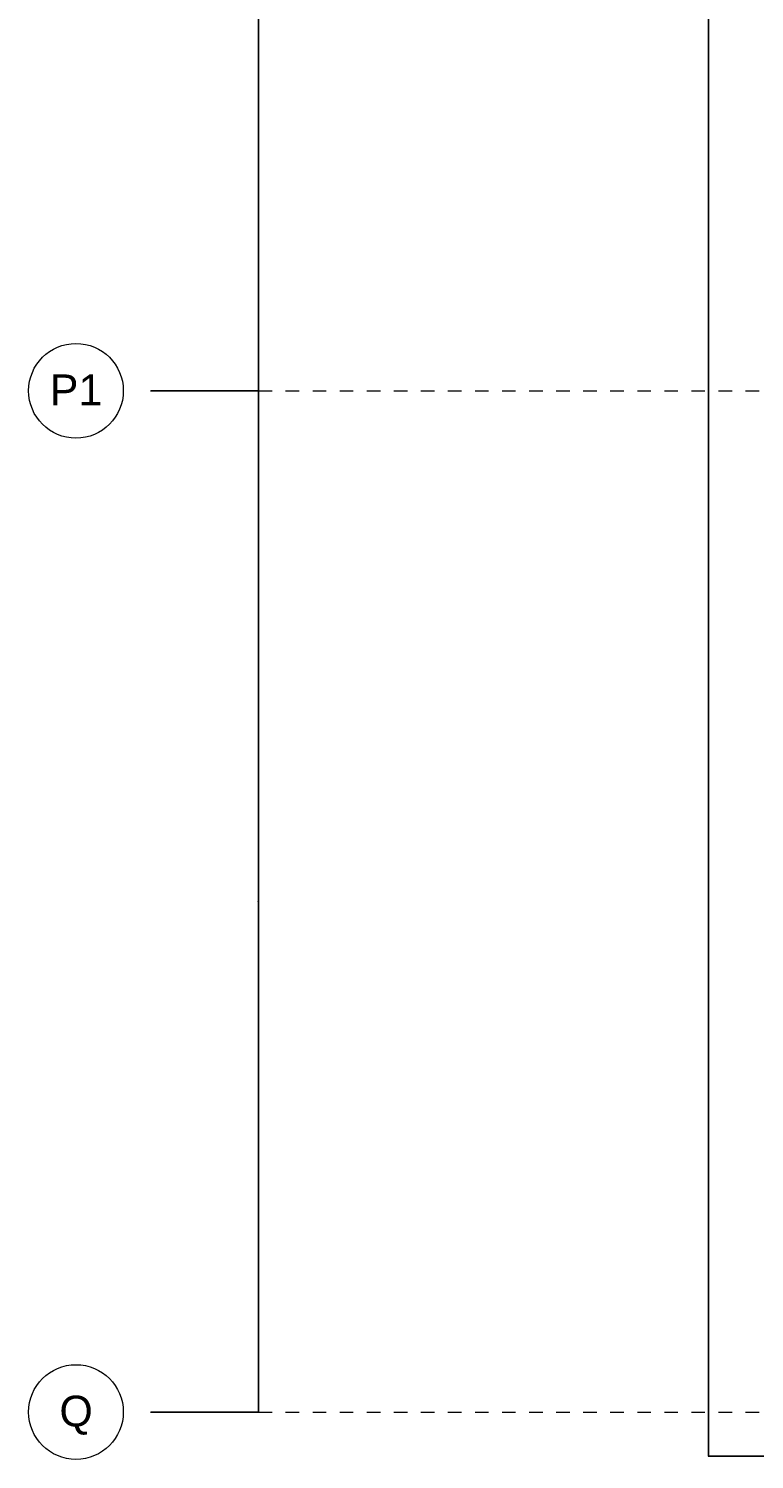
# Model space of a CAD drawing. Header units: metres. Extents: x -13 to 93, y -119 to 25.
# Tile 2 of 175: x -10.32 to -4.96, y -112.1 to -101.52. Entities that reach past the tile are written whole.
import ezdxf

# ---------------------------------------------------------------- set-up
doc = ezdxf.new("R2010")
doc.units = ezdxf.units.M
doc.header["$LTSCALE"] = 0.00508
doc.header["$PDMODE"] = 1
doc.header["$PDSIZE"] = -2
doc.linetypes.add('STYLE_06', pattern=[1.0537, 0.590515, -0.19684, 0.069505, -0.19684])
doc.layers.get('0').update_dxf_attribs({"lineweight": 18})
for name, color, linetype, lineweight in [('Bemaßung', 7, 'Continuous', 18), ('Bemaßung-Achsen', 7, 'Continuous', 18), ('Plan-Achse', 1, 'STYLE_06', 18), ('Plan-Achsen-Text', 1, 'Continuous', 18)]:
    doc.layers.add(name, color=color, linetype=linetype, lineweight=lineweight)
doc.layers.get('0').freeze()
doc.styles.add('Arial', font='ARIAL.TTF')
doc.dimstyles.new('MTZ_200', dxfattribs={"dimtxt": 0.075762, "dimasz": 0.000706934, "dimexe": 0.001, "dimexo": 0.003, "dimgap": 0.0001, "dimtad": 1, "dimdec": 4, "dimzin": 11, "dimtxsty": 'Arial', "dimblk": 'VW_SLASH', "dimcen": 0, "dimdle": 0.001, "dimazin": 0, "dimtfac": 1, "dimtdec": 4, "dimtix": 1, "dimtmove": 0, "dimatfit": 0, "dimldrblk": 'VW_FILLEDARROW', "dimfxl": 0, "dimfrac": 2, "dimtolj": 1, "dimtzin": 11, "dimarcsym": 0})

# ---------------------------------------------------------------- blocks, each defined once
blk = doc.blocks.new('VW_SLASH')
at = {"color": 0, "linetype": 'ByBlock', "lineweight": -2}
blk.add_line((0, 0), (-1, 0), dxfattribs=at)
at = {"color": 0, "linetype": 'ByBlock', "lineweight": 20}
blk.add_line((0, 0), (0, 0), dxfattribs=at)
blk = doc.blocks.new('*D818')
at = {"layer": 'Bemaßung', "color": 0, "lineweight": -2}
for p, q in [((-2.003, 0.325), (-5.301, 0.325)), ((-5.3, 0.324), (-5.3, -112.074)), ((-1.693, -112.075), (-5.301, -112.075))]:
    blk.add_line(p, q, dxfattribs=at)
at = {"layer": 'Defpoints', "color": 0, "lineweight": 0}
for p in [(-2, 0.325), (-5.3, -112.075), (-1.69, -112.075)]:
    blk.add_point(p, dxfattribs=at)
at = {"layer": 'Bemaßung', "color": 0, "lineweight": -2, "xscale": 0.00070693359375, "yscale": 0.00070693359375, "zscale": 0.00070693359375}
for p, rotation in [((-5.3, 0.325), 90), ((-5.3, -112.075), 270)]:
    blk.add_blockref('VW_SLASH', p, dxfattribs=dict(at, rotation=rotation))
at = {"layer": 'Bemaßung', "color": 0, "insert": (-5.311, -55.875), "char_height": 0.00227, "attachment_point": 5, "rotation": 90, "style": 'Arial'}
blk.add_mtext('\\A1;5620m', dxfattribs=at)
blk = doc.blocks.new('VW_FILLEDARROW')
at = {"color": 0, "lineweight": -2}
blk.add_solid([(0, 0), (0, 0), (0, 0)], dxfattribs=at)
blk = doc.blocks.new('*D1316')
at = {"layer": 'Bemaßung-Achsen', "color": 0, "lineweight": -2}
for p, q in [((-9.422, -104.2), (-8.624, -104.2)), ((-8.625, -104.201), (-8.625, -111.749)), ((-9.422, -111.75), (-8.624, -111.75))]:
    blk.add_line(p, q, dxfattribs=at)
at = {"layer": 'Defpoints', "color": 0, "lineweight": 0}
for p in [(-9.425, -104.2), (-9.425, -111.75), (-8.625, -111.75)]:
    blk.add_point(p, dxfattribs=at)
at = {"layer": 'Bemaßung-Achsen', "color": 0, "lineweight": -2, "xscale": 0.00070693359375, "yscale": 0.00070693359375, "zscale": 0.00070693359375}
for p, rotation in [((-8.625, -104.2), 90), ((-8.625, -111.75), 270)]:
    blk.add_blockref('VW_SLASH', p, dxfattribs=dict(at, rotation=rotation))
at = {"layer": 'Bemaßung-Achsen', "color": 0, "insert": (-8.632, -107.975), "char_height": 0.00303, "attachment_point": 5, "rotation": 90, "style": 'Arial'}
blk.add_mtext('\\A1;377,5m', dxfattribs=at)
blk = doc.blocks.new('*D1317')
at = {"layer": 'Bemaßung-Achsen', "color": 0, "lineweight": -2}
for p, q in [((-9.422, -93.8), (-8.624, -93.8)), ((-8.625, -93.801), (-8.625, -104.199)), ((-9.422, -104.2), (-8.624, -104.2))]:
    blk.add_line(p, q, dxfattribs=at)
at = {"layer": 'Defpoints', "color": 0, "lineweight": 0}
for p in [(-9.425, -93.8), (-9.425, -104.2), (-8.625, -104.2)]:
    blk.add_point(p, dxfattribs=at)
at = {"layer": 'Bemaßung-Achsen', "color": 0, "lineweight": -2, "xscale": 0.00070693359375, "yscale": 0.00070693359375, "zscale": 0.00070693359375}
for p, rotation in [((-8.625, -93.8), 90), ((-8.625, -104.2), 270)]:
    blk.add_blockref('VW_SLASH', p, dxfattribs=dict(at, rotation=rotation))
at = {"layer": 'Bemaßung-Achsen', "color": 0, "insert": (-8.631, -99), "char_height": 0.00303, "attachment_point": 5, "rotation": 90, "style": 'Arial'}
blk.add_mtext('\\A1;520m', dxfattribs=at)

msp = doc.modelspace()

# ---------------------------------------------------------------- linework, layer by layer
at = {"layer": 'Plan-Achse'}
for p, q in [((-9.42493716, -104.2), (50.475, -104.2)), ((-9.42493716, -111.75), (50.475, -111.75))]:
    msp.add_line(p, q, dxfattribs=at)
at = {"layer": 'Plan-Achsen-Text', "color": 1, "lineweight": 18}
for centre in [(-9.97493716, -104.2), (-9.97493716, -111.75)]:
    msp.add_circle(centre, 0.35, dxfattribs=at)

# ---------------------------------------------------------------- texts
at = {"layer": 'Plan-Achsen-Text', "char_height": 0.227286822, "attachment_point": 1, "line_spacing_factor": 0.967741, "style": 'Arial'}
for s, insert in [('{\\C1;\\lP1}', (-10.16861217, -104.07907568)), ('{\\C1;\\lQ}', (-10.09717467, -111.62907568))]:
    msp.add_mtext(s, dxfattribs=dict(at, insert=insert))

# ---------------------------------------------------------------- dimensions: what is measured, and where the dimension line sits
at = {"layer": 'Bemaßung'}
dim = msp.add_linear_dim(base=(-5.3, -112.075), p1=(-2, 0.325), p2=(-1.69, -112.075), angle=90, dimstyle='MTZ_200', override={"dimtxt": 0.002273, "dimgap": 0.01, "dimdec": 3, "dimlfac": 50, "dimpost": '<>m', "dimtxsty": 'Arial', "dimtmove": 2}, dxfattribs=at)
dim.commit()
dim.dimension.update_dxf_attribs({"geometry": '*D818', "text_midpoint": (-5.31116047, -55.875)})
at = {"layer": 'Bemaßung-Achsen'}
for base, p1, p2, picture, middle in [((-8.6249371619, -104.2), (-9.4249371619, -93.8), (-9.4249371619, -104.2), '*D1317', (-8.6314844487, -99)), ((-8.6249371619, -111.75), (-9.4249371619, -104.2), (-9.4249371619, -111.75), '*D1316', (-8.6317583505, -107.975))]:
    dim = msp.add_linear_dim(base=base, p1=p1, p2=p2, angle=90, dimstyle='MTZ_200', override={"dimtxt": 0.00303, "dimgap": 0.005, "dimdec": 8, "dimlfac": 50, "dimpost": '<>m', "dimtxsty": 'Arial', "dimtmove": 2}, dxfattribs=at)
    dim.commit()
    dim.dimension.update_dxf_attribs({"geometry": picture, "text_midpoint": middle})

doc.saveas('drawing.dxf')
